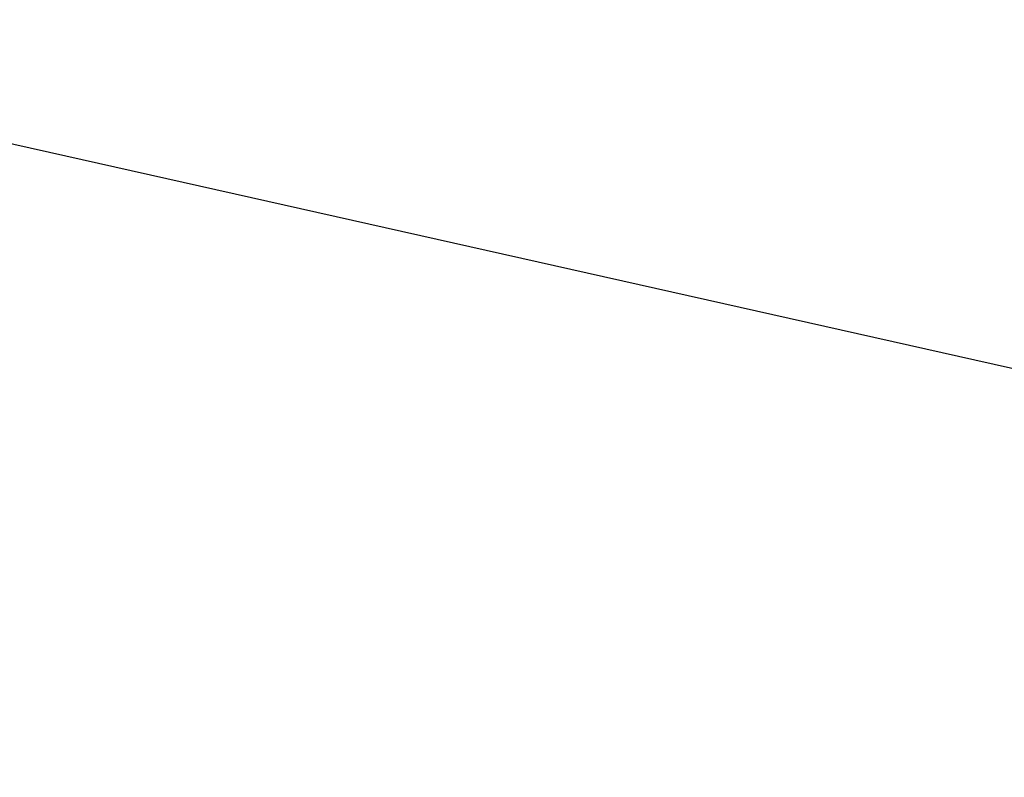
# Model space of a CAD drawing. Extents: x -219 to 381, y -9 to 31.
# Tile 200 of 256: x -0.61356 to -0.61185, y 18.26521 to 18.26653. Entities that reach past the tile are written whole.
import ezdxf

# ---------------------------------------------------------------- set-up
doc = ezdxf.new("R2010")
doc.units = 0
doc.header["$LTSCALE"] = 25.4
doc.layers.get('0').update_dxf_attribs({"color": 13, "linetype": 'CONTINUOUS'})

# ---------------------------------------------------------------- blocks, each defined once
blk = doc.blocks.new('IMPULSE-LED-S-8115_STL_1')
at = {"color": 250}
blk.add_line((-0.4774714, 18.2357349, 2.2857828), (-0.7371085, 18.2940617, 2.1647131), dxfattribs=at)
blk.add_line((-0.4774714, 18.2357349, 2.2857828), (-0.7371085, 18.2940617, 2.1647131), dxfattribs=at)
mesh = blk.add_polyface(dxfattribs=at)
corners = [(-0.3201222, 18.3412971, 214.6570587), (-0.3597477, 18.4006233, 214.6521454), (-0.6129841, 18.0994167, 214.4399414)]
mesh.append_faces([[corners[k] for k in face] for face in [(0, 1, 2)]], dxfattribs={"color": 250})
mesh = blk.add_polyface(dxfattribs=at)
corners = [(-0.2486311, 18.2471027, 214.664978), (-0.3201222, 18.3412971, 214.6570587), (-0.6129841, 18.0994167, 214.4399414)]
mesh.append_faces([[corners[k] for k in face] for face in [(0, 1, 2)]], dxfattribs={"color": 250})

msp = doc.modelspace()

# ---------------------------------------------------------------- block references
at = {"color": 0}
msp.add_blockref('IMPULSE-LED-S-8115_STL_1', (0, 0), dxfattribs=at)

doc.saveas('drawing.dxf')
